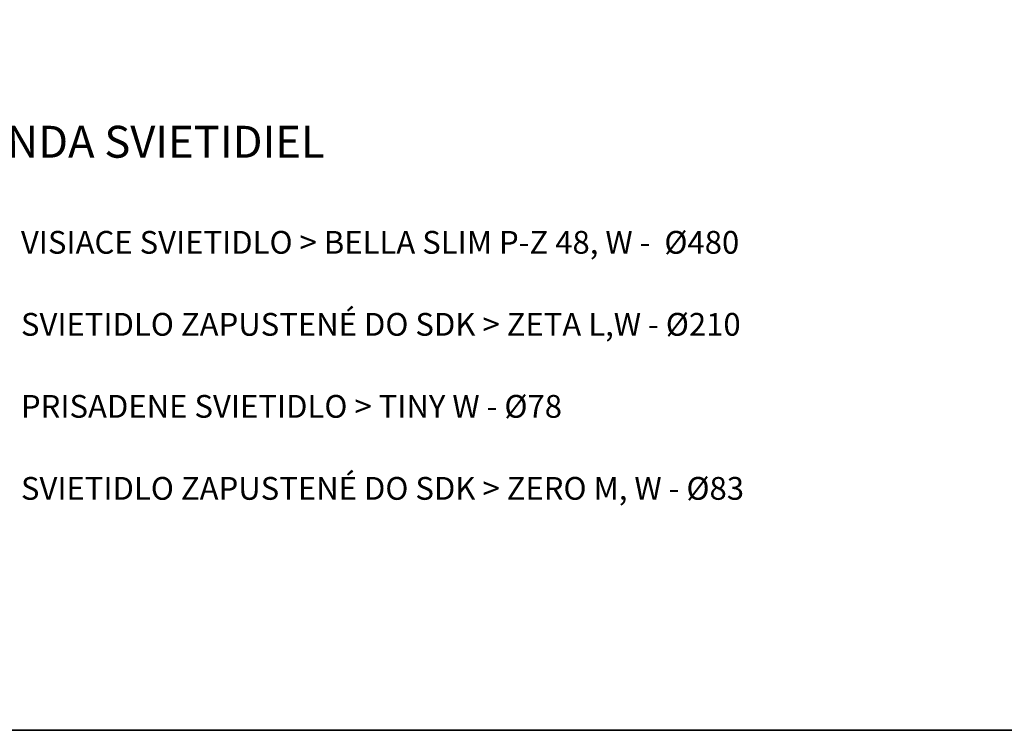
# Model space of a CAD drawing. Header units: inches. Extents: x -96941 to 10978768, y -673 to 1070890.
# Tile 189 of 256: x 62276 to 67674, y -673 to 3227. Entities that reach past the tile are written whole.
import ezdxf

# ---------------------------------------------------------------- set-up
doc = ezdxf.new("R2010")
doc.units = ezdxf.units.IN
doc.layers.add('!_A_02_HRUBÁ', color=255, linetype='Continuous', lineweight=35)
doc.layers.add('!_A_42_POPIS TABUĽKA', color=7, linetype='Continuous', lineweight=13)
doc.styles.add('Iso CP', font='isocp.shx', dxfattribs={"width": 0.8})

msp = doc.modelspace()

# ---------------------------------------------------------------- linework, layer by layer
at = {"layer": '!_A_02_HRUBÁ'}
msp.add_lwpolyline([(50813.135, 14177.462), (82313.135, 14177.462), (82313.135, -672.538), (50813.135, -672.538)], close=True, dxfattribs=at)

# ---------------------------------------------------------------- texts
at = {"layer": '!_A_42_POPIS TABUĽKA', "style": 'Iso CP'}
for s, insert, char_height, attachment_point in [('LEGENDA SVIETIDIEL', (61629.347, 2644.38), 175, 1), ('VISIACE SVIETIDLO > BELLA SLIM P-Z 48, W -  %%C480', (62283.033, 2004.967), 125, 4), ('SVIETIDLO ZAPUSTENÉ DO SDK > ZETA L,W - %%C210 ', (62283.033, 1554.967), 125, 4), ('PRISADENE SVIETIDLO > TINY W - %%C78', (62283.033, 1104.967), 125, 4), ('SVIETIDLO ZAPUSTENÉ DO SDK > ZERO M, W - %%C83', (62283.033, 654.967), 125, 4)]:
    msp.add_mtext_dynamic_manual_height_columns(s, width=6631.1592, gutter_width=1, heights=[0], dxfattribs=dict(at, insert=insert, char_height=char_height, attachment_point=attachment_point))

doc.saveas('drawing.dxf')
